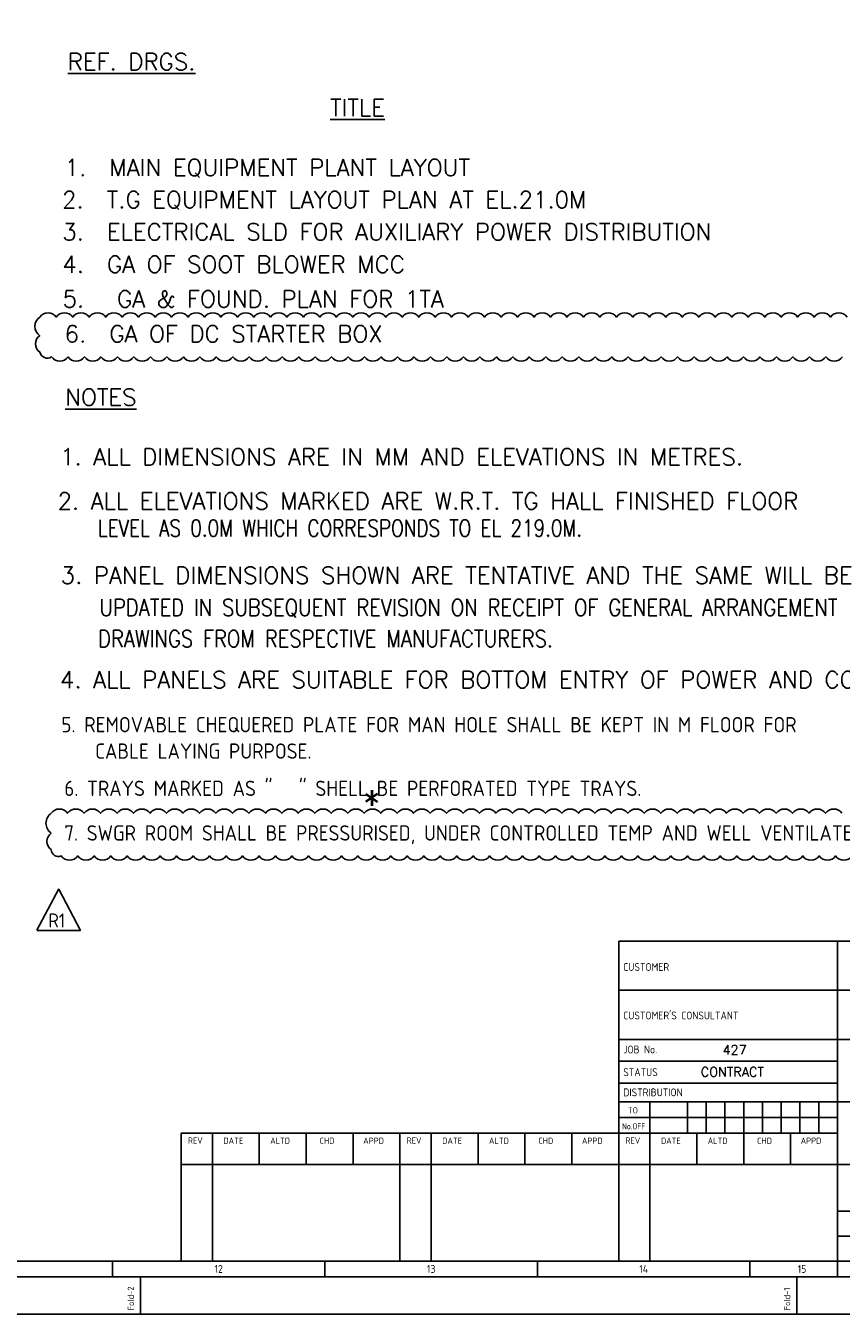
# Model space of a CAD drawing. Extents: x -11758 to 4934791, y -233543 to 1826789.
# Tile 19 of 107: x 109603 to 126925, y -320 to 27071. Entities that reach past the tile are written whole.
import ezdxf
from ezdxf.enums import TextEntityAlignment as Align

# ---------------------------------------------------------------- set-up
doc = ezdxf.new("R2010")
doc.units = 0
doc.header["$LTSCALE"] = 800
doc.header["$MEASUREMENT"] = 0
doc.linetypes.add('CONTINOUS', pattern=[0])
doc.layers.get('0').update_dxf_attribs({"linetype": 'CONTINUOUS'})
for name, color, linetype in [('1', 1, 'CONTINUOUS'), ('2', 1, 'CONTINUOUS'), ('ELEC 3TEXT', 11, 'CONTINUOUS')]:
    doc.layers.add(name, color=color, linetype=linetype)
for name, color, linetype, lineweight in [('EQPT', 8, 'CONTINUOUS', 5), ('T', 3, 'CONTINUOUS', 15), ('TEXT', 3, 'CONTINUOUS', 15)]:
    doc.layers.add(name, color=color, linetype=linetype, lineweight=lineweight)
doc.styles.add('COMPLEX', font='complex')
doc.styles.add('ROMANS', font='ISO9.shx', dxfattribs={"width": 0.8})
doc.styles.add('S3', font='ROMANS1.SHX', dxfattribs={"width": 0.8})
doc.styles.get("Standard").update_dxf_attribs({"font": 'ISO9'})

# ---------------------------------------------------------------- blocks, each defined once
blk = doc.blocks.new('A$C731D3036')
for p, q in [((-593.64, 265.66), (-26.68, 265.66)), ((-593.64, 265.66), (-593.64, 37.8)), ((-438, 265.66), (-438, 195.66)), ((-593.64, 230.66), (-26.68, 230.66)), ((-593.64, 195.66), (-26.68, 195.66)), ((-438, 26.68), (-438, 195.66)), ((-438, 180.09), (-593.64, 180.09)), ((-438, 164.53), (-593.64, 164.53)), ((-593.64, 151.19), (-26.68, 151.19)), ((-571.41, 151.19), (-571.41, 37.8)), ((-544.73, 151.19), (-544.73, 128.96)), ((-531.39, 151.19), (-531.39, 128.96)), ((-518.05, 151.19), (-518.05, 128.96)), ((-504.71, 151.19), (-504.71, 128.96)), ((-491.37, 151.19), (-491.37, 128.96)), ((-478.03, 151.19), (-478.03, 128.96)), ((-464.69, 151.19), (-464.69, 128.96)), ((-451.35, 151.19), (-451.35, 128.96)), ((-593.64, 140.07), (-438, 140.07)), ((-438, 128.96), (-904.91, 128.96)), ((-904.91, 128.96), (-904.91, 37.8)), ((-882.68, 128.96), (-882.68, 37.8)), ((-849.33, 128.96), (-849.33, 106.72)), ((-815.98, 128.96), (-815.98, 106.72)), ((-782.63, 128.96), (-782.63, 106.72)), ((-749.28, 128.96), (-749.28, 37.8)), ((-727.04, 128.96), (-727.04, 37.8)), ((-693.69, 128.96), (-693.69, 106.72)), ((-660.34, 128.96), (-660.34, 106.72)), ((-626.99, 128.96), (-626.99, 106.72)), ((-538.06, 128.96), (-538.06, 106.72)), ((-504.71, 128.96), (-504.71, 106.72)), ((-471.36, 128.96), (-471.36, 106.72)), ((-904.91, 106.72), (-337.95, 106.72)), ((-749.28, 106.72), (-26.68, 106.72)), ((-438, 73.37), (-26.68, 73.37)), ((-438, 55.58), (-193.43, 55.58)), ((-2590.23, 37.8), (-251.24, 37.8)), ((-953.83, 37.79), (-953.83, 26.67)), ((-802.64, 37.79), (-802.64, 26.67)), ((-651.45, 37.79), (-651.45, 26.67)), ((-500.26, 37.79), (-500.26, 26.67)), ((-933.82, 0), (-933.82, 26.68)), ((-466.91, 0), (-466.91, 26.68))]:
    blk.add_line(p, q)
for points in [[(0, 1869.86), (-2643.59, 1869.86), (-2643.59, 0), (0, 0)], [(-26.68, 1843.18), (-2616.91, 1843.18), (-2616.91, 26.68), (-26.68, 26.68)]]:
    blk.add_lwpolyline(points, close=True)
for s, height, p in [('CUSTOMER', 5.558, (-590.37, 244.44)), ("CUSTOMER'S CONSULTANT", 5.5584, (-590.37, 209.94)), ('JOB No.', 5.558, (-590.37, 185.72)), ('STATUS', 5.558, (-590.37, 169.56)), ('DISTRIBUTION', 5.5584, (-590.37, 155.18)), ('TO', 4.447, (-587.07, 142.92)), ('REV', 4.447, (-900.13, 121.44)), ('DATE', 4.447, (-874.84, 121.3)), ('ALTD', 4.447, (-841.58, 121.3)), ('CHD', 4.447, (-806.45, 121.3)), ('APPD', 4.447, (-775.42, 121.3)), ('REV', 4.447, (-744.49, 121.44)), ('DATE', 4.447, (-719.21, 121.3)), ('ALTD', 4.447, (-685.94, 121.3)), ('CHD', 4.447, (-650.81, 121.3)), ('APPD', 4.447, (-619.78, 121.3)), ('REV', 4.447, (-588.86, 121.44)), ('DATE', 4.447, (-563.57, 121.3)), ('ALTD', 4.447, (-530.31, 121.3)), ('CHD', 4.447, (-495.17, 121.3)), ('APPD', 4.447, (-464.15, 121.3))]:
    blk.add_text(s, height=height).set_placement(p)
at = {"width": 0.8}
blk.add_text('No.OFF', height=4.447, dxfattribs=at).set_placement((-591.24, 131.58))
for s, p in [('12', (-878.23, 32.23)), ('13', (-727.04, 32.23)), ('14', (-575.85, 32.23)), ('15', (-463.22, 32.23))]:
    blk.add_text(s, height=5.558).set_placement(p, align=Align.MIDDLE)
for s, p in [('Fold-2', (-938.51, 2.74)), ('Fold-1', (-471.6, 2.74))]:
    blk.add_text(s, height=4.447, rotation=90).set_placement(p)
at = {"layer": 'TEXT', "color": 3, "style": 'COMPLEX'}
for s, p in [('427', (-511.19, 184.87)), ('CONTRACT', (-512.8, 169.16))]:
    blk.add_text(s, height=6.67, dxfattribs=at).set_placement(p, align=Align.CENTER)

msp = doc.modelspace()

# ---------------------------------------------------------------- linework, layer by layer
at = {"layer": '1', "flags": 128}
for points in [[(126949.6, 20032.7, -0.5205671), (126599.6, 20032.7, -0.5205671), (126249.6, 20032.7, -0.5205671), (125899.6, 20032.7, -0.5205671), (125549.6, 20032.7, -0.5205671), (125199.6, 20032.7, -0.5205671), (124849.6, 20032.7, -0.5205671), (124499.6, 20032.7, -0.5205671), (124149.6, 20032.7, -0.5205671), (123799.6, 20032.7, -0.5205671), (123449.6, 20032.7, -0.5205671), (123099.6, 20032.7, -0.5205671), (122749.6, 20032.7, -0.5205671), (122399.6, 20032.7, -0.5205671), (122049.6, 20032.7, -0.5205671), (121699.6, 20032.7, -0.5205671), (121349.6, 20032.7, -0.5205671), (120999.6, 20032.7, -0.5205671), (120649.6, 20032.7, -0.5205671), (120299.6, 20032.7, -0.5205671), (119949.6, 20032.7, -0.5205671), (119599.6, 20032.7, -0.5205671), (119249.6, 20032.7, -0.5205671), (118899.6, 20032.7, -0.5205671), (118549.6, 20032.7, -0.5205671), (118199.6, 20032.7, -0.5205671), (117849.6, 20032.7, -0.5205671), (117499.6, 20032.7, -0.5205671), (117149.6, 20032.7, -0.5205671), (116799.6, 20032.7, -0.5205671), (116449.6, 20032.7, -0.5205671), (116099.6, 20032.7, -0.5205671), (115749.6, 20032.7, -0.5205671), (115399.6, 20032.7, -0.5205671), (115049.6, 20032.7, -0.5205671), (114699.6, 20032.7, -0.5205671), (114349.6, 20032.7, -0.5205671), (113999.6, 20032.7, -0.5205671), (113649.6, 20032.7, -0.5205671), (113299.6, 20032.7, -0.5205671), (112949.6, 20032.7, -0.5205671), (112599.6, 20032.7, -0.5205671), (112249.6, 20032.7, -0.5205671), (111899.6, 20032.7, -0.5205671), (111549.6, 20032.7, -0.5205671), (111199.6, 20032.7, -0.5205671), (110849.6, 20032.7, -0.5205671), (110499.6, 20032.7, -0.5205671), (110149.6, 20032.7, -0.5205671), (109899.6, 20132.8, -0.5205671), (109899.6, 20482.8, -0.5205671), (109899.6, 20879.2, -0.5205671), (110249.6, 20879.2, -0.5205671), (110599.6, 20879.2, -0.5205671), (110949.6, 20879.2, -0.5205671), (111299.6, 20879.2, -0.5205671), (111649.6, 20879.2, -0.5205671), (111999.6, 20879.2, -0.5205671), (112349.6, 20879.2, -0.5205671), (112699.6, 20879.2, -0.5205671), (113049.6, 20879.2, -0.5205671), (113399.6, 20879.2, -0.5205671), (113749.6, 20879.2, -0.5205671), (114099.6, 20879.2, -0.5205671), (114449.6, 20879.2, -0.5205671), (114799.6, 20879.2, -0.5205671), (115149.6, 20879.2, -0.5205671), (115499.6, 20879.2, -0.5205671), (115849.6, 20879.2, -0.5205671), (116199.6, 20879.2, -0.5205671), (116549.6, 20879.2, -0.5205671), (116899.6, 20879.2, -0.5205671), (117249.6, 20879.2, -0.5205671), (117599.6, 20879.2, -0.5205671), (117949.6, 20879.2, -0.5205671), (118299.6, 20879.2, -0.5205671), (118649.6, 20879.2, -0.5205671), (118999.6, 20879.2, -0.5205671), (119349.6, 20879.2, -0.5205671), (119699.6, 20879.2, -0.5205671), (120049.6, 20879.2, -0.5205671), (120399.6, 20879.2, -0.5205671), (120749.6, 20879.2, -0.5205671), (121099.6, 20879.2, -0.5205671), (121449.6, 20879.2, -0.5205671), (121799.6, 20879.2, -0.5205671), (122149.6, 20879.2, -0.5205671), (122499.6, 20879.2, -0.5205671), (122849.6, 20879.2, -0.5205671), (123199.6, 20879.2, -0.5205671), (123549.6, 20879.2, -0.5205671), (123899.6, 20879.2, -0.5205671), (124249.6, 20879.2, -0.5205671), (124599.6, 20879.2, -0.5205671), (124949.6, 20879.2, -0.5205671), (125299.6, 20879.2, -0.5205671), (125649.6, 20879.2, -0.5205671), (125999.6, 20879.2, -0.5205671), (126349.6, 20879.2, -0.5205671), (126699.6, 20879.2, -0.5205671), (127049.6, 20879.2, -0.5205671)], [(127157, 9422.4, -0.5205671), (126807, 9422.4, -0.5205671), (126457, 9422.4, -0.5205671), (126107, 9422.4, -0.5205671), (125757, 9422.4, -0.5205671), (125407, 9422.4, -0.5205671), (125057, 9422.4, -0.5205671), (124707, 9422.4, -0.5205671), (124357, 9422.4, -0.5205671), (124007, 9422.4, -0.5205671), (123657, 9422.4, -0.5205671), (123307, 9422.4, -0.5205671), (122957, 9422.4, -0.5205671), (122607, 9422.4, -0.5205671), (122257, 9422.4, -0.5205671), (121907, 9422.4, -0.5205671), (121557, 9422.4, -0.5205671), (121207, 9422.4, -0.5205671), (120857, 9422.4, -0.5205671), (120507, 9422.4, -0.5205671), (120157, 9422.4, -0.5205671), (119807, 9422.4, -0.5205671), (119457, 9422.4, -0.5205671), (119107, 9422.4, -0.5205671), (118757, 9422.4, -0.5205671), (118407, 9422.4, -0.5205671), (118057, 9422.4, -0.5205671), (117707, 9422.4, -0.5205671), (117357, 9422.4, -0.5205671), (117007, 9422.4, -0.5205671), (116657, 9422.4, -0.5205671), (116307, 9422.4, -0.5205671), (115957, 9422.4, -0.5205671), (115607, 9422.4, -0.5205671), (115257, 9422.4, -0.5205671), (114907, 9422.4, -0.5205671), (114557, 9422.4, -0.5205671), (114207, 9422.4, -0.5205671), (113857, 9422.4, -0.5205671), (113507, 9422.4, -0.5205671), (113157, 9422.4, -0.5205671), (112807, 9422.4, -0.5205671), (112457, 9422.4, -0.5205671), (112107, 9422.4, -0.5205671), (111757, 9422.4, -0.5205671), (111407, 9422.4, -0.5205671), (111057, 9422.4, -0.5205671), (110707, 9422.4, -0.5205671), (110357, 9422.4, -0.5205671), (110141.6, 9557, -0.5205671), (110141.6, 9907, -0.5205671), (110141.6, 10329.3, -0.5205671), (110491.6, 10329.3, -0.5205671), (110841.6, 10329.3, -0.5205671), (111191.6, 10329.3, -0.5205671), (111541.6, 10329.3, -0.5205671), (111891.6, 10329.3, -0.5205671), (112241.6, 10329.3, -0.5205671), (112591.6, 10329.3, -0.5205671), (112941.6, 10329.3, -0.5205671), (113291.6, 10329.3, -0.5205671), (113641.6, 10329.3, -0.5205671), (113991.6, 10329.3, -0.5205671), (114341.6, 10329.3, -0.5205671), (114691.6, 10329.3, -0.5205671), (115041.6, 10329.3, -0.5205671), (115391.6, 10329.3, -0.5205671), (115741.6, 10329.3, -0.5205671), (116091.6, 10329.3, -0.5205671), (116441.6, 10329.3, -0.5205671), (116791.6, 10329.3, -0.5205671), (117141.6, 10329.3, -0.5205671), (117491.6, 10329.3, -0.5205671), (117841.6, 10329.3, -0.5205671), (118191.6, 10329.3, -0.5205671), (118541.6, 10329.3, -0.5205671), (118891.6, 10329.3, -0.5205671), (119241.6, 10329.3, -0.5205671), (119591.6, 10329.3, -0.5205671), (119941.6, 10329.3, -0.5205671), (120291.6, 10329.3, -0.5205671), (120641.6, 10329.3, -0.5205671), (120991.6, 10329.3, -0.5205671), (121341.6, 10329.3, -0.5205671), (121691.6, 10329.3, -0.5205671), (122041.6, 10329.3, -0.5205671), (122391.6, 10329.3, -0.5205671), (122741.6, 10329.3, -0.5205671), (123091.6, 10329.3, -0.5205671), (123441.6, 10329.3, -0.5205671), (123791.6, 10329.3, -0.5205671), (124141.6, 10329.3, -0.5205671), (124491.6, 10329.3, -0.5205671), (124841.6, 10329.3, -0.5205671), (125191.6, 10329.3, -0.5205671), (125541.6, 10329.3, -0.5205671), (125891.6, 10329.3, -0.5205671), (126241.6, 10329.3, -0.5205671), (126591.6, 10329.3, -0.5205671), (126941.6, 10329.3, -0.5205671)]]:
    msp.add_lwpolyline(points, format="xyb", dxfattribs=at)
at = {"layer": '2', "linetype": 'Continuous'}
for p, q in [((110307.5, 8726.6), (109838.4, 7847.6)), ((110762, 7836.8), (110307.1, 8715.8)), ((109838.4, 7836.8), (110762, 7836.8))]:
    msp.add_line(p, q, dxfattribs=at)

# ---------------------------------------------------------------- block references
at = {"color": 1, "linetype": 'CONTINOUS', "lineweight": 15, "xscale": 29.85916619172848, "yscale": 29.85916619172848, "zscale": 29.85916619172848}
msp.add_blockref('A$C731D3036', (139923.5, -319.9), dxfattribs=at)

# ---------------------------------------------------------------- texts
at = {"layer": '2', "color": 7, "style": 'ROMANS'}
msp.add_text('R1', height=299.03, dxfattribs=at).set_placement((110082.6, 7901.3))
at = {"layer": 'ELEC 3TEXT', "color": 7, "style": 'S3'}
for s, p in [('%%UREF. DRGS.', (110494.6, 26128.5)), ('%%UTITLE', (116066.7, 25152.7)), ('1.  MAIN EQUIPMENT PLANT LAYOUT', (110429.8, 23878.5)), ('2.  T.G EQUIPMENT LAYOUT PLAN AT EL.21.0M ', (110373.5, 23196.4)), ('3.  ELECTRICAL SLD FOR AUXILIARY POWER DISTRIBUTION', (110379.2, 22510.2)), ('4.  GA OF SOOT BLOWER MCC', (110379.2, 21819.8)), ('5.', (110384.5, 21084.3)), ('GA & FOUND. PLAN FOR 1TA ', (111542.7, 21084.3)), ('6.  GA OF DC STARTER BOX', (110429.8, 20341.7)), ('%%UNOTES', (110439.4, 18995.5)), ('1. ALL DIMENSIONS ARE IN MM AND ELEVATIONS IN METRES.', (110331, 17728.6)), ('2. ALL ELEVATIONS MARKED ARE W.R.T. TG HALL FINISHED FLOOR ', (110277.6, 16789)), ('3. PANEL DIMENSIONS SHOWN ARE TENTATIVE AND THE SAME WILL BE ', (110343.5, 15210.5)), ('4. ALL PANELS ARE SUITABLE FOR BOTTOM ENTRY OF POWER AND CONTROL CABLES.', (110329, 12990.5))]:
    msp.add_text(s, height=357.5, dxfattribs=at).set_placement(p)
at = {"layer": 'ELEC 3TEXT', "color": 7, "style": 'S3', "width": 0.85}
for s, p in [('UPDATED IN SUBSEQUENT REVISION ON RECEIPT OF GENERAL ARRANGEMENT', (111168.6, 14526.3)), ('DRAWINGS FROM RESPECTIVE MANUFACTURERS.', (111139.7, 13862.9))]:
    msp.add_text(s, height=357.5, dxfattribs=at).set_placement(p)
at = {"layer": 'ELEC 3TEXT', "color": 7, "insert": (111135.9, 16571.1), "char_height": 357.5, "width": 12690, "attachment_point": 1, "style": 'S3'}
msp.add_mtext('LEVEL AS 0.0M WHICH CORRESPONDS TO EL 219.0M.', dxfattribs=at)
at = {"layer": 'EQPT', "color": 7, "style": 'COMPLEX'}
msp.add_text('*', height=585, dxfattribs=at).set_placement((116750.9, 10405.4))
at = {"layer": 'T', "insert": (75334.9, 26361.7, 207.7), "char_height": 400, "width": 4506.89, "attachment_point": 1, "style": 'S3'}
msp.add_mtext('\\pi1468.7;STAIRS \\P\\pi318.21;21.0M TO 22.5M', dxfattribs=at)
at = {"layer": 'TEXT', "color": 7, "lineweight": 25, "style": 'ROMANS'}
for s, p in [('5. REMOVABLE CHEQUERED PLATE FOR MAN HOLE SHALL BE KEPT IN M FLOOR FOR ', (110360.1, 12050.9)), ('CABLE LAYING PURPOSE.', (111075.3, 11489.4)), ('6. TRAYS MARKED AS "   " SHELL BE PERFORATED TYPE TRAYS.', (110421.2, 10696.8)), ('7. SWGR ROOM SHALL BE PRESSURISED, UNDER CONTROLLED TEMP AND WELL VENTILATED.', (110421.2, 9748.3))]:
    msp.add_text(s, height=325.325, dxfattribs=at).set_placement(p)

doc.saveas('drawing.dxf')
